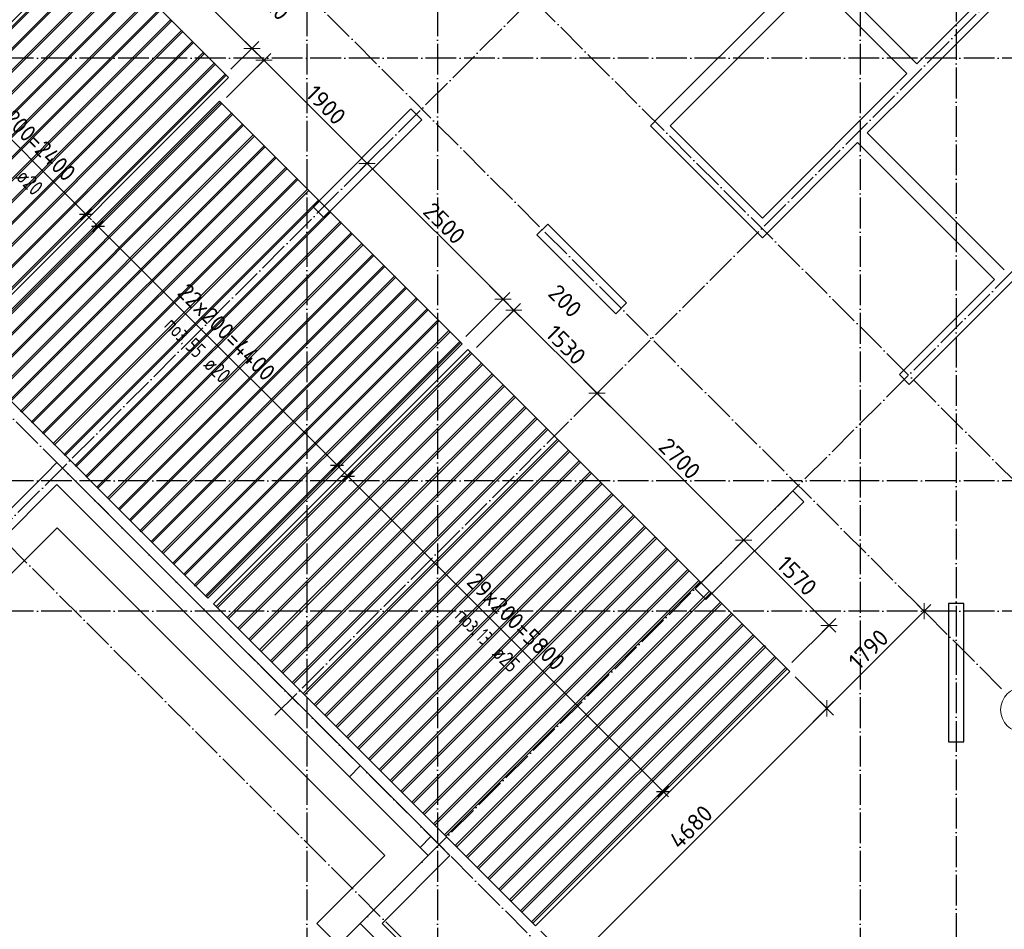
# Model space of a CAD drawing. Header units: millimetres. Extents: x -3483 to 105345, y -283423 to 72284.
# Tile 12 of 155: x 42966 to 55776, y -207438 to -195601. Entities that reach past the tile are written whole.
import ezdxf

# ---------------------------------------------------------------- set-up
doc = ezdxf.new("R2010")
doc.units = ezdxf.units.MM
doc.header["$PDMODE"] = 65
for name, pattern in [('______11', [500, 400, -50, 0, -50]), ('______2', [270, 200, -70]), ('______5', [1100, 800, -100, 100, -100])]:
    doc.linetypes.add(name, pattern=pattern)
doc.layers.add('Арм.стержн.Доп. Арм верхн.зоны Х', color=7, linetype='Continuous', lineweight=35, true_color=0x8c8cff)
doc.layers.add('Осевая линия_ общее', color=7, linetype='______5', lineweight=13, true_color=0xa0a0a0)
for name, color, linetype, lineweight in [('Колонна (1)', 7, 'Continuous', 35), ('Колонна (2)', 7, 'Continuous', 35), ('Размерная линия_ общее', 7, 'Continuous', 13), ('Стена_ общее', 7, 'Continuous', 35), ('Фундамент_ общее', 7, 'Continuous', 35)]:
    doc.layers.add(name, color=color, linetype=linetype, lineweight=lineweight)
doc.styles.add('ISOCPEUR', font='ISOCPEUR')
doc.dimstyles.new('DIMSTYLE_4', dxfattribs={"dimtxt": 220, "dimasz": 250, "dimexe": 0, "dimexo": 0, "dimgap": 110, "dimtad": 2, "dimdec": 0, "dimrnd": 5, "dimzin": 12, "dimdsep": 46, "dimtxsty": 'ISOCPEUR', "dimblk1": 'ALL_ML_STRICH', "dimblk2": 'ALL_ML_STRICH', "dimsah": 1, "dimcen": 0, "dimclrd": 7, "dimclre": 256, "dimclrt": 7, "dimadec": 0, "dimazin": 0, "dimtfac": 1, "dimtdec": 0, "dimtix": 1, "dimtmove": 2, "dimatfit": 3, "dimfxl": 0, "dimtzin": 0, "dimlwd": 0, "dimlwe": -3, "dimarcsym": 0})
doc.dimstyles.new('DIMSTYLE_5', dxfattribs={"dimtxt": 220, "dimasz": 250, "dimexe": 0, "dimexo": 0, "dimgap": 110, "dimtad": 2, "dimdec": 0, "dimrnd": 5, "dimzin": 12, "dimdsep": 46, "dimtxsty": 'ISOCPEUR', "dimblk1": 'ALL_ML_STRICH', "dimblk2": 'ALL_ML_STRICH', "dimsah": 1, "dimcen": 0, "dimclrd": 7, "dimclre": 256, "dimclrt": 7, "dimadec": 0, "dimazin": 0, "dimtfac": 1, "dimtdec": 0, "dimtix": 1, "dimtmove": 2, "dimatfit": 3, "dimfxl": 0, "dimtvp": 1.2, "dimtzin": 0, "dimlwd": 0, "dimlwe": -3, "dimarcsym": 0})

# ---------------------------------------------------------------- blocks, each defined once
blk = doc.blocks.new('СЛОЖНЫЙ_ОБЪЕКТ_5')
at = {"layer": 'Колонна (1)', "color": 9, "lineweight": -3, "true_color": 0xc7c7c7, "transparency": 33554687}
for p, q in [((48055, -196762), (46782, -198035)), ((48196, -196903), (48055, -196762)), ((46923, -198176), (48196, -196903)), ((46782, -198035), (46923, -198176)), ((53026, -201733), (51753, -203006)), ((53167, -201874), (53026, -201733)), ((51894, -203147), (53167, -201874)), ((51753, -203006), (51894, -203147)), ((55050, -203200), (55050, -205000)), ((55250, -203200), (55050, -203200)), ((55250, -205000), (55250, -203200)), ((55050, -205000), (55250, -205000))]:
    blk.add_line(p, q, dxfattribs=at)
at = {"layer": 'Колонна (2)', "color": 9, "lineweight": -3, "true_color": 0xc7c7c7, "transparency": 33554687}
for p, q in [((49836, -198261), (49695, -198402)), ((50862, -199286), (49836, -198261)), ((49695, -198402), (50720, -199428)), ((50720, -199428), (50862, -199286))]:
    blk.add_line(p, q, dxfattribs=at)
at = {"layer": 'Стена_ общее', "color": 9, "linetype": 'Continuous', "lineweight": -3, "true_color": 0xc7c7c7, "transparency": 33554687}
for p, q in [((60295, -194591), (54539, -200347)), ((53181, -194973), (51300, -196854)), ((54638, -196175), (53436, -194973)), ((51427, -196981), (53308, -195100)), ((53308, -195100), (54510, -196302)), ((55741, -195072), (54638, -196175)), ((54638, -196430), (55868, -195199)), ((54510, -196302), (52630, -198183)), ((53994, -197073), (54638, -196430)), ((51300, -196854), (51173, -196981)), ((51173, -196981), (52502, -198310)), ((52630, -198183), (51427, -196981)), ((55776, -198855), (53994, -197073)), ((52630, -198438), (53867, -197200)), ((53867, -197200), (55649, -198982)), ((52502, -198310), (52630, -198438)), ((54411, -200220), (55649, -198982)), ((54539, -200347), (54411, -200220)), ((43310, -201507), (43451, -201365)), ((43451, -201365), (48422, -206336)), ((43310, -201507), (42567, -202249)), ((42567, -202532), (43451, -201648)), ((48281, -206478), (43451, -201648)), ((48564, -206478), (48422, -206336)), ((48281, -206478), (47538, -207220)), ((47680, -207361), (48564, -206478)), ((47397, -207361), (47538, -207220)), ((50286, -210250), (47397, -207361)), ((47680, -207361), (50368, -210050))]:
    blk.add_line(p, q, dxfattribs=at)
at = {"layer": 'Стена_ общее', "color": 9, "linetype": '______2', "lineweight": -3, "true_color": 0xc7c7c7, "transparency": 33554687}
for p, q in [((47397, -205311), (47256, -205452)), ((48175, -206371), (48316, -206230))]:
    blk.add_line(p, q, dxfattribs=at)
blk = doc.blocks.new('ALL_ML_STRICH')
at = {"color": 0, "linetype": 'ByBlock', "lineweight": -2}
for p, q in [((-1, 0), (0.5, 0)), ((-0.3, -0.3), (0.3, 0.3)), ((0, -0.5), (0, 0.5))]:
    blk.add_line(p, q, dxfattribs=at)
blk = doc.blocks.new('*D509')
at = {"layer": 'DEFPOINTS', "color": 7, "linetype": 'Continuous', "lineweight": 13, "transparency": 33554687}
for p in [(52379, -202379), (53497, -203483), (52942, -204038)]:
    blk.add_point(p, dxfattribs=at)
at = {"layer": 'Размерная линия_ общее', "color": 253, "linetype": 'Continuous', "lineweight": -2, "true_color": 0xa0a0a0, "transparency": 33554687}
for p, q in [((52386, -202372), (52386, -202372)), ((53012, -203967), (53497, -203483))]:
    blk.add_line(p, q, dxfattribs=at)
at = {"layer": 'Размерная линия_ общее', "color": 7, "linetype": 'Continuous', "lineweight": -2, "transparency": 33554687}
blk.add_line((53497, -203483), (52386, -202372), dxfattribs=at)
at = {"layer": 'Размерная линия_ общее', "color": 7, "linetype": 'Continuous', "lineweight": 13, "transparency": 33554687, "xscale": 250, "yscale": 250, "zscale": 250}
for p, rotation in [((52386, -202372), 135.0000000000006), ((53497, -203483), 315.0000000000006)]:
    blk.add_blockref('ALL_ML_STRICH', p, dxfattribs=dict(at, rotation=rotation))
at = {"layer": 'Размерная линия_ общее', "color": 7, "linetype": 'Continuous', "lineweight": 13, "transparency": 33554687, "insert": (53078, -202838), "char_height": 220, "width": 880, "attachment_point": 5, "rotation": 315, "style": 'ISOCPEUR'}
blk.add_mtext('\\A1;{1570}', dxfattribs=at)
blk = doc.blocks.new('*D510')
at = {"layer": 'DEFPOINTS', "color": 7, "linetype": 'Continuous', "lineweight": 13, "transparency": 33554687}
for p in [(50473, -200467), (52379, -202379), (52386, -202372)]:
    blk.add_point(p, dxfattribs=at)
at = {"layer": 'Размерная линия_ общее', "color": 253, "linetype": 'Continuous', "lineweight": -2, "true_color": 0xa0a0a0, "transparency": 33554687}
for p, q in [((50477, -200463), (50477, -200463)), ((52386, -202372), (52386, -202372))]:
    blk.add_line(p, q, dxfattribs=at)
at = {"layer": 'Размерная линия_ общее', "color": 7, "linetype": 'Continuous', "lineweight": -2, "transparency": 33554687}
blk.add_line((52386, -202372), (50477, -200463), dxfattribs=at)
at = {"layer": 'Размерная линия_ общее', "color": 7, "linetype": 'Continuous', "lineweight": 13, "transparency": 33554687, "xscale": 250, "yscale": 250, "zscale": 250}
for p, rotation in [((50477, -200463), 135.0000000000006), ((52386, -202372), 315.0000000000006)]:
    blk.add_blockref('ALL_ML_STRICH', p, dxfattribs=dict(at, rotation=rotation))
at = {"layer": 'Размерная линия_ общее', "color": 7, "linetype": 'Continuous', "lineweight": 13, "transparency": 33554687, "insert": (51552, -201312), "char_height": 220, "width": 880, "attachment_point": 5, "rotation": 315, "style": 'ISOCPEUR'}
blk.add_mtext('\\A1;{2700}', dxfattribs=at)
blk = doc.blocks.new('*D511')
at = {"layer": 'DEFPOINTS', "color": 7, "linetype": 'Continuous', "lineweight": 13, "transparency": 33554687}
for p in [(48840, -199937), (50473, -200467), (50477, -200463)]:
    blk.add_point(p, dxfattribs=at)
at = {"layer": 'Размерная линия_ общее', "color": 253, "linetype": 'Continuous', "lineweight": -2, "true_color": 0xa0a0a0, "transparency": 33554687}
for p, q in [((48911, -199866), (49395, -199382)), ((50477, -200463), (50477, -200463))]:
    blk.add_line(p, q, dxfattribs=at)
at = {"layer": 'Размерная линия_ общее', "color": 7, "linetype": 'Continuous', "lineweight": -2, "transparency": 33554687}
blk.add_line((50477, -200463), (49395, -199382), dxfattribs=at)
at = {"layer": 'Размерная линия_ общее', "color": 7, "linetype": 'Continuous', "lineweight": 13, "transparency": 33554687, "xscale": 250, "yscale": 250, "zscale": 250}
for p, rotation in [((49395, -199382), 135.0000000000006), ((50477, -200463), 315.0000000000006)]:
    blk.add_blockref('ALL_ML_STRICH', p, dxfattribs=dict(at, rotation=rotation))
at = {"layer": 'Размерная линия_ общее', "color": 7, "linetype": 'Continuous', "lineweight": 13, "transparency": 33554687, "insert": (50073, -199833), "char_height": 220, "width": 880, "attachment_point": 5, "rotation": 315, "style": 'ISOCPEUR'}
blk.add_mtext('\\A1;{1530}', dxfattribs=at)
blk = doc.blocks.new('*D512')
at = {"layer": 'DEFPOINTS', "color": 7, "linetype": 'Continuous', "lineweight": 13, "transparency": 33554687}
for p in [(49395, -199382), (48699, -199796), (48840, -199937)]:
    blk.add_point(p, dxfattribs=at)
at = {"layer": 'Размерная линия_ общее', "color": 253, "linetype": 'Continuous', "lineweight": -2, "true_color": 0xa0a0a0, "transparency": 33554687}
for p, q in [((48770, -199725), (49254, -199240)), ((48911, -199866), (49395, -199382))]:
    blk.add_line(p, q, dxfattribs=at)
at = {"layer": 'Размерная линия_ общее', "color": 7, "linetype": 'Continuous', "lineweight": -2, "transparency": 33554687}
blk.add_line((49395, -199382), (49254, -199240), dxfattribs=at)
at = {"layer": 'Размерная линия_ общее', "color": 7, "linetype": 'Continuous', "lineweight": 13, "transparency": 33554687, "xscale": 250, "yscale": 250, "zscale": 250}
for p, rotation in [((49254, -199240), 135.0000000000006), ((49395, -199382), 315.0000000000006)]:
    blk.add_blockref('ALL_ML_STRICH', p, dxfattribs=dict(at, rotation=rotation))
at = {"layer": 'Размерная линия_ общее', "color": 7, "linetype": 'Continuous', "lineweight": 13, "transparency": 33554687, "insert": (50062, -199261), "char_height": 220, "width": 660, "attachment_point": 5, "rotation": 315, "style": 'ISOCPEUR'}
blk.add_mtext('\\A1;{200}', dxfattribs=at)
blk = doc.blocks.new('*D513')
at = {"layer": 'DEFPOINTS', "color": 7, "linetype": 'Continuous', "lineweight": 13, "transparency": 33554687}
for p in [(47455, -197503), (49254, -199240), (48699, -199796)]:
    blk.add_point(p, dxfattribs=at)
at = {"layer": 'Размерная линия_ общее', "color": 253, "linetype": 'Continuous', "lineweight": -2, "true_color": 0xa0a0a0, "transparency": 33554687}
for p, q in [((47486, -197472), (47486, -197472)), ((48770, -199725), (49254, -199240))]:
    blk.add_line(p, q, dxfattribs=at)
at = {"layer": 'Размерная линия_ общее', "color": 7, "linetype": 'Continuous', "lineweight": -2, "transparency": 33554687}
blk.add_line((49254, -199240), (47486, -197472), dxfattribs=at)
at = {"layer": 'Размерная линия_ общее', "color": 7, "linetype": 'Continuous', "lineweight": 13, "transparency": 33554687, "xscale": 250, "yscale": 250, "zscale": 250}
for p, rotation in [((47486, -197472), 135.0000000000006), ((49254, -199240), 315.0000000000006)]:
    blk.add_blockref('ALL_ML_STRICH', p, dxfattribs=dict(at, rotation=rotation))
at = {"layer": 'Размерная линия_ общее', "color": 7, "linetype": 'Continuous', "lineweight": 13, "transparency": 33554687, "insert": (48491, -198251), "char_height": 220, "width": 880, "attachment_point": 5, "rotation": 315, "style": 'ISOCPEUR'}
blk.add_mtext('\\A1;{2500}', dxfattribs=at)
blk = doc.blocks.new('*D514')
at = {"layer": 'DEFPOINTS', "color": 7, "linetype": 'Continuous', "lineweight": 13, "transparency": 33554687}
for p in [(45588, -196684), (47455, -197503), (47486, -197472)]:
    blk.add_point(p, dxfattribs=at)
at = {"layer": 'Размерная линия_ общее', "color": 253, "linetype": 'Continuous', "lineweight": -2, "true_color": 0xa0a0a0, "transparency": 33554687}
for p, q in [((45658, -196614), (46143, -196129)), ((47486, -197472), (47486, -197472))]:
    blk.add_line(p, q, dxfattribs=at)
at = {"layer": 'Размерная линия_ общее', "color": 7, "linetype": 'Continuous', "lineweight": -2, "transparency": 33554687}
blk.add_line((47486, -197472), (46143, -196129), dxfattribs=at)
at = {"layer": 'Размерная линия_ общее', "color": 7, "linetype": 'Continuous', "lineweight": 13, "transparency": 33554687, "xscale": 250, "yscale": 250, "zscale": 250}
for p, rotation in [((46143, -196129), 135.0000000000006), ((47486, -197472), 315.0000000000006)]:
    blk.add_blockref('ALL_ML_STRICH', p, dxfattribs=dict(at, rotation=rotation))
at = {"layer": 'Размерная линия_ общее', "color": 7, "linetype": 'Continuous', "lineweight": 13, "transparency": 33554687, "insert": (46951, -196711), "char_height": 220, "width": 880, "attachment_point": 5, "rotation": 315, "style": 'ISOCPEUR'}
blk.add_mtext('\\A1;{1900}', dxfattribs=at)
blk = doc.blocks.new('*D515')
at = {"layer": 'DEFPOINTS', "color": 7, "linetype": 'Continuous', "lineweight": 13, "transparency": 33554687}
for p in [(46143, -196129), (45644, -196317), (45588, -196684)]:
    blk.add_point(p, dxfattribs=at)
at = {"layer": 'Размерная линия_ общее', "color": 253, "linetype": 'Continuous', "lineweight": -2, "true_color": 0xa0a0a0, "transparency": 33554687}
for p, q in [((45715, -196246), (45987, -195974)), ((45658, -196614), (46143, -196129))]:
    blk.add_line(p, q, dxfattribs=at)
at = {"layer": 'Размерная линия_ общее', "color": 7, "linetype": 'Continuous', "lineweight": -2, "transparency": 33554687}
blk.add_line((46143, -196129), (45987, -195974), dxfattribs=at)
at = {"layer": 'Размерная линия_ общее', "color": 7, "linetype": 'Continuous', "lineweight": 13, "transparency": 33554687, "xscale": 250, "yscale": 250, "zscale": 250}
for p, rotation in [((45987, -195974), 135.0000000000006), ((46143, -196129), 315.0000000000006)]:
    blk.add_blockref('ALL_ML_STRICH', p, dxfattribs=dict(at, rotation=rotation))
at = {"layer": 'Размерная линия_ общее', "color": 7, "linetype": 'Continuous', "lineweight": 13, "transparency": 33554687, "insert": (46266, -195395), "char_height": 220, "width": 660, "attachment_point": 5, "rotation": 315, "style": 'ISOCPEUR'}
blk.add_mtext('\\A1;{220}', dxfattribs=at)
blk = doc.blocks.new('*D516')
at = {"layer": 'DEFPOINTS', "color": 7, "linetype": 'Continuous', "lineweight": 13, "transparency": 33554687}
for p in [(43947, -194620), (45987, -195974), (45644, -196317)]:
    blk.add_point(p, dxfattribs=at)
at = {"layer": 'Размерная линия_ общее', "color": 253, "linetype": 'Continuous', "lineweight": -2, "true_color": 0xa0a0a0, "transparency": 33554687}
for p, q in [((44018, -194549), (44290, -194277)), ((45715, -196246), (45987, -195974))]:
    blk.add_line(p, q, dxfattribs=at)
at = {"layer": 'Размерная линия_ общее', "color": 7, "linetype": 'Continuous', "lineweight": -2, "transparency": 33554687}
blk.add_line((45987, -195974), (44290, -194277), dxfattribs=at)
at = {"layer": 'Размерная линия_ общее', "color": 7, "linetype": 'Continuous', "lineweight": 13, "transparency": 33554687, "xscale": 250, "yscale": 250, "zscale": 250}
for p, rotation in [((44290, -194277), 135.0000000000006), ((45987, -195974), 315.0000000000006)]:
    blk.add_blockref('ALL_ML_STRICH', p, dxfattribs=dict(at, rotation=rotation))
at = {"layer": 'Размерная линия_ общее', "color": 7, "linetype": 'Continuous', "lineweight": 13, "transparency": 33554687, "insert": (45252, -195012), "char_height": 220, "width": 880, "attachment_point": 5, "rotation": 315, "style": 'ISOCPEUR'}
blk.add_mtext('\\A1;{2400}', dxfattribs=at)
blk = doc.blocks.new('*D518')
at = {"layer": 'DEFPOINTS', "color": 7, "linetype": 'Continuous', "lineweight": 13, "transparency": 33554687}
for p in [(43467, -194139), (43909, -194581), (40600, -197891)]:
    blk.add_point(p, dxfattribs=at)
at = {"layer": 'Размерная линия_ общее', "color": 7, "linetype": 'Continuous', "lineweight": -2, "transparency": 33554687}
blk.add_line((43467, -194139), (40158, -197449), dxfattribs=at)
at = {"layer": 'Размерная линия_ общее', "color": 253, "linetype": 'Continuous', "lineweight": -2, "true_color": 0xa0a0a0, "transparency": 33554687}
for p, q in [((43838, -194511), (43467, -194139)), ((40529, -197820), (40158, -197449))]:
    blk.add_line(p, q, dxfattribs=at)
at = {"layer": 'Размерная линия_ общее', "color": 7, "linetype": 'Continuous', "lineweight": 13, "transparency": 33554687, "xscale": 250, "yscale": 250, "zscale": 250}
for p, rotation in [((43467, -194139), 44.99999999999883), ((40158, -197449), 224.9999999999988)]:
    blk.add_blockref('ALL_ML_STRICH', p, dxfattribs=dict(at, rotation=rotation))
at = {"layer": 'Размерная линия_ общее', "color": 7, "linetype": 'Continuous', "lineweight": 13, "transparency": 33554687, "insert": (41699, -195681), "char_height": 220, "width": 880, "attachment_point": 5, "rotation": 45, "style": 'ISOCPEUR'}
blk.add_mtext('\\A1;{4680}', dxfattribs=at)
blk = doc.blocks.new('*D519')
at = {"layer": 'DEFPOINTS', "color": 7, "linetype": 'Continuous', "lineweight": 13, "transparency": 33554687}
for p in [(54732, -203298), (54796, -203362), (52987, -204083)]:
    blk.add_point(p, dxfattribs=at)
at = {"layer": 'Размерная линия_ общее', "color": 7, "linetype": 'Continuous', "lineweight": -2, "transparency": 33554687}
blk.add_line((54732, -203298), (53467, -204563), dxfattribs=at)
at = {"layer": 'Размерная линия_ общее', "color": 253, "linetype": 'Continuous', "lineweight": -2, "true_color": 0xa0a0a0, "transparency": 33554687}
for p, q in [((54732, -203298), (54732, -203298)), ((53057, -204154), (53467, -204563))]:
    blk.add_line(p, q, dxfattribs=at)
at = {"layer": 'Размерная линия_ общее', "color": 7, "linetype": 'Continuous', "lineweight": 13, "transparency": 33554687, "xscale": 250, "yscale": 250, "zscale": 250}
for p, rotation in [((54732, -203298), 44.99999999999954), ((53467, -204563), 224.9999999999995)]:
    blk.add_blockref('ALL_ML_STRICH', p, dxfattribs=dict(at, rotation=rotation))
at = {"layer": 'Размерная линия_ общее', "color": 7, "linetype": 'Continuous', "lineweight": 13, "transparency": 33554687, "insert": (54010, -203794), "char_height": 220, "width": 880, "attachment_point": 5, "rotation": 45, "style": 'ISOCPEUR'}
blk.add_mtext('\\A1;{1790}', dxfattribs=at)
blk = doc.blocks.new('*D520')
at = {"layer": 'DEFPOINTS', "color": 7, "linetype": 'Continuous', "lineweight": 13, "transparency": 33554687}
for p in [(52987, -204083), (53467, -204563), (49678, -207393)]:
    blk.add_point(p, dxfattribs=at)
at = {"layer": 'Размерная линия_ общее', "color": 253, "linetype": 'Continuous', "lineweight": -2, "true_color": 0xa0a0a0, "transparency": 33554687}
for p, q in [((53057, -204154), (53467, -204563)), ((49748, -207463), (50157, -207873))]:
    blk.add_line(p, q, dxfattribs=at)
at = {"layer": 'Размерная линия_ общее', "color": 7, "linetype": 'Continuous', "lineweight": -2, "transparency": 33554687}
blk.add_line((53467, -204563), (50157, -207873), dxfattribs=at)
at = {"layer": 'Размерная линия_ общее', "color": 7, "linetype": 'Continuous', "lineweight": 13, "transparency": 33554687, "xscale": 250, "yscale": 250, "zscale": 250}
for p, rotation in [((53467, -204563), 44.99999999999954), ((50157, -207873), 224.9999999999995)]:
    blk.add_blockref('ALL_ML_STRICH', p, dxfattribs=dict(at, rotation=rotation))
at = {"layer": 'Размерная линия_ общее', "color": 7, "linetype": 'Continuous', "lineweight": 13, "transparency": 33554687, "insert": (51699, -206105), "char_height": 220, "width": 880, "attachment_point": 5, "rotation": 45, "style": 'ISOCPEUR'}
blk.add_mtext('\\A1;{4680}', dxfattribs=at)
blk = doc.blocks.new('СЛОЖНЫЙ_ОБЪЕКТ_7')
at = {"layer": 'Осевая линия_ общее', "color": 253, "linetype": '______11', "lineweight": -3, "true_color": 0xa0a0a0, "transparency": 33554687}
for p, q in [((41882, -203076), (57777, -187181)), ((46287, -204653), (60768, -190172)), ((46817, -207941), (62678, -192081)), ((55741, -204307), (44301, -192867)), ((55946, -201641), (48005, -193700)), ((50275, -208189), (42073, -199987)), ((49426, -209037), (42758, -202369))]:
    blk.add_line(p, q, dxfattribs=at)
at = {"layer": 'Осевая линия_ общее', "color": 7, "linetype": 'Continuous', "lineweight": 13, "transparency": 33554687}
blk.add_circle((56020, -204582), 292, dxfattribs=at)

msp = doc.modelspace()

# ---------------------------------------------------------------- linework, layer by layer
at = {"layer": 'Арм.стержн.Доп. Арм верхн.зоны Х', "color": 7, "linetype": 'Continuous', "lineweight": 25, "transparency": 33554687}
for p, q in [((43742.8, -198133.1), (43912.5, -198133.1)), ((43898.3, -198288.7), (44068, -198288.7)), ((47009.6, -201400), (47179.3, -201400)), ((47151, -201541.4), (47320.7, -201541.4)), ((51252.3, -205642.6), (51422, -205642.6))]:
    msp.add_line(p, q, dxfattribs=at)
at = {"layer": 'Арм.стержн.Доп. Арм верхн.зоны Х', "color": 253, "linetype": 'Continuous', "lineweight": -3, "true_color": 0xa0a0a0, "transparency": 33554687}
for p, q in [((43827.6, -198133.1), (43756.9, -198203.9)), ((43827.6, -198133.1), (43898.3, -198062.4)), ((43983.2, -198288.7), (43912.5, -198359.4)), ((43983.2, -198288.7), (44053.9, -198218)), ((47094.5, -201400), (47165.2, -201329.3)), ((47094.5, -201400), (47023.8, -201470.7)), ((47235.9, -201541.4), (47306.6, -201470.7)), ((47235.9, -201541.4), (47165.2, -201612.1)), ((51337.1, -205642.6), (51407.8, -205571.9)), ((51337.1, -205642.6), (51266.4, -205713.3))]:
    msp.add_line(p, q, dxfattribs=at)
at = {"layer": 'Арм.стержн.Доп. Арм верхн.зоны Х', "color": 7, "linetype": 'Continuous', "lineweight": 13, "transparency": 33554687}
for p, q in [((43827.6, -198133.1), (43898.3, -198203.9)), ((43983.2, -198288.7), (43912.5, -198218)), ((47094.5, -201400), (47165.2, -201470.7)), ((47235.9, -201541.4), (47165.2, -201470.7)), ((51337.1, -205642.6), (51407.8, -205713.3))]:
    msp.add_line(p, q, dxfattribs=at)
at = {"layer": 'Арм.стержн.Доп. Арм верхн.зоны Х', "color": 52, "linetype": 'Continuous', "lineweight": 25, "transparency": 33554687}
for points in [[(43908.9, -194581.4), (40599.7, -197890.6), (42373.1, -199664), (45682.4, -196354.8), (43908.9, -194581.4)], [(48722.9, -199819.6), (45413.7, -203128.9), (42254.3, -199969.5), (45563.6, -196660.2), (48722.9, -199819.6)], [(48795.1, -199891.7), (45485.8, -203201), (49677.5, -207392.7), (52986.8, -204083.5), (48795.1, -199891.7)]]:
    msp.add_lwpolyline(points, dxfattribs=at)
at = {"layer": 'Арм.стержн.Доп. Арм верхн.зоны Х', "color": 240, "linetype": 'Continuous', "lineweight": 25, "transparency": 33554687}
for points in [[(43954.2, -194626.6), (40644.9, -197935.9), (40630.8, -197921.7), (43940.1, -194612.5), (43954.2, -194626.6)], [(44095.6, -194768), (40786.4, -198077.3), (40772.2, -198063.1), (44081.5, -194753.9), (44095.6, -194768)], [(44237, -194909.5), (40927.8, -198218.7), (40913.6, -198204.6), (44222.9, -194895.3), (44237, -194909.5)], [(44378.5, -195050.9), (41069.2, -198360.1), (41055.1, -198346), (44364.3, -195036.7), (44378.5, -195050.9)], [(44519.9, -195192.3), (41210.6, -198501.6), (41196.5, -198487.4), (44505.7, -195178.2), (44519.9, -195192.3)], [(44661.3, -195333.7), (41352, -198643), (41337.9, -198628.8), (44647.2, -195319.6), (44661.3, -195333.7)], [(44802.7, -195475.1), (41493.5, -198784.4), (41479.3, -198770.3), (44788.6, -195461), (44802.7, -195475.1)], [(44944.1, -195616.6), (41634.9, -198925.8), (41620.7, -198911.7), (44930, -195602.4), (44944.1, -195616.6)], [(45085.6, -195758), (41776.3, -199067.2), (41762.2, -199053.1), (45071.4, -195743.8), (45085.6, -195758)], [(45227, -195899.4), (41917.7, -199208.7), (41903.6, -199194.5), (45212.8, -195885.3), (45227, -195899.4)], [(45368.4, -196040.8), (42059.2, -199350.1), (42045, -199335.9), (45354.3, -196026.7), (45368.4, -196040.8)], [(45509.8, -196182.2), (42200.6, -199491.5), (42186.4, -199477.4), (45495.7, -196168.1), (45509.8, -196182.2)], [(45651.3, -196323.7), (42342, -199632.9), (42327.9, -199618.8), (45637.1, -196309.5), (45651.3, -196323.7)], [(45594.7, -196691.4), (42285.4, -200000.6), (42271.3, -199986.5), (45580.5, -196677.2), (45594.7, -196691.4)], [(45736.1, -196832.8), (42426.8, -200142), (42412.7, -200127.9), (45722, -196818.6), (45736.1, -196832.8)], [(45877.5, -196974.2), (42568.3, -200283.5), (42554.1, -200269.3), (45863.4, -196960.1), (45877.5, -196974.2)], [(46019, -197115.6), (42709.7, -200424.9), (42695.5, -200410.7), (46004.8, -197101.5), (46019, -197115.6)], [(46160.4, -197257), (42851.1, -200566.3), (42837, -200552.2), (46146.2, -197242.9), (46160.4, -197257)], [(46301.8, -197398.5), (42992.5, -200707.7), (42978.4, -200693.6), (46287.7, -197384.3), (46301.8, -197398.5)], [(46443.2, -197539.9), (43134, -200849.2), (43119.8, -200835), (46429.1, -197525.7), (46443.2, -197539.9)], [(46584.6, -197681.3), (43275.4, -200990.6), (43261.2, -200976.4), (46570.5, -197667.2), (46584.6, -197681.3)], [(46726.1, -197822.7), (43416.8, -201132), (43402.7, -201117.9), (46711.9, -197808.6), (46726.1, -197822.7)], [(46867.5, -197964.2), (43558.2, -201273.4), (43544.1, -201259.3), (46853.3, -197950), (46867.5, -197964.2)], [(47008.9, -198105.6), (43699.6, -201414.8), (43685.5, -201400.7), (46994.8, -198091.4), (47008.9, -198105.6)], [(47150.3, -198247), (43841.1, -201556.3), (43826.9, -201542.1), (47136.2, -198232.9), (47150.3, -198247)], [(47291.7, -198388.4), (43982.5, -201697.7), (43968.3, -201683.5), (47277.6, -198374.3), (47291.7, -198388.4)], [(47433.2, -198529.8), (44123.9, -201839.1), (44109.8, -201825), (47419, -198515.7), (47433.2, -198529.8)], [(47574.6, -198671.3), (44265.3, -201980.5), (44251.2, -201966.4), (47560.4, -198657.1), (47574.6, -198671.3)], [(47716, -198812.7), (44406.7, -202121.9), (44392.6, -202107.8), (47701.9, -198798.5), (47716, -198812.7)], [(47857.4, -198954.1), (44548.2, -202263.4), (44534, -202249.2), (47843.3, -198940), (47857.4, -198954.1)], [(47998.8, -199095.5), (44689.6, -202404.8), (44675.4, -202390.6), (47984.7, -199081.4), (47998.8, -199095.5)], [(48140.3, -199236.9), (44831, -202546.2), (44816.9, -202532.1), (48126.1, -199222.8), (48140.3, -199236.9)], [(48281.7, -199378.4), (44972.4, -202687.6), (44958.3, -202673.5), (48267.6, -199364.2), (48281.7, -199378.4)], [(48423.1, -199519.8), (45113.9, -202829), (45099.7, -202814.9), (48409, -199505.6), (48423.1, -199519.8)], [(48564.5, -199661.2), (45255.3, -202970.5), (45241.1, -202956.3), (48550.4, -199647.1), (48564.5, -199661.2)], [(48706, -199802.6), (45396.7, -203111.9), (45382.6, -203097.7), (48691.8, -199788.5), (48706, -199802.6)]]:
    msp.add_lwpolyline(points, dxfattribs=at)
at = {"layer": 'Арм.стержн.Доп. Арм верхн.зоны Х', "color": 7, "linetype": 'Continuous', "lineweight": 13, "transparency": 33554687}
for points in [[(42130.6, -196436.1), (42318, -196623.5), (42318, -196623.5), (43827.6, -198133.1)], [(43983.2, -198288.7), (44854.4, -199159.9), (44854.4, -199159.9), (47094.5, -201400)], [(47235.9, -201541.4), (48617.6, -202923.1), (48617.6, -202923.1), (51337.1, -205642.6)]]:
    msp.add_lwpolyline(points, dxfattribs=at)
at = {"layer": 'Арм.стержн.Доп. Арм верхн.зоны Х', "color": 40, "linetype": 'Continuous', "lineweight": 25, "transparency": 33554687}
for points in [[(48849.1, -199945.8), (45539.9, -203255.1), (45522.2, -203237.4), (48831.5, -199928.1), (48849.1, -199945.8)], [(48990.6, -200087.2), (45681.3, -203396.5), (45663.6, -203378.8), (48972.9, -200069.6), (48990.6, -200087.2)], [(49132, -200228.7), (45822.7, -203537.9), (45805.1, -203520.2), (49114.3, -200211), (49132, -200228.7)], [(49273.4, -200370.1), (45964.1, -203679.3), (45946.5, -203661.7), (49255.7, -200352.4), (49273.4, -200370.1)], [(49414.8, -200511.5), (46105.6, -203820.8), (46087.9, -203803.1), (49397.2, -200493.8), (49414.8, -200511.5)], [(49556.3, -200652.9), (46247, -203962.2), (46229.3, -203944.5), (49538.6, -200635.3), (49556.3, -200652.9)], [(49697.7, -200794.3), (46388.4, -204103.6), (46370.7, -204085.9), (49680, -200776.7), (49697.7, -200794.3)], [(49839.1, -200935.8), (46529.8, -204245), (46512.2, -204227.4), (49821.4, -200918.1), (49839.1, -200935.8)], [(49980.5, -201077.2), (46671.3, -204386.5), (46653.6, -204368.8), (49962.8, -201059.5), (49980.5, -201077.2)], [(50121.9, -201218.6), (46812.7, -204527.9), (46795, -204510.2), (50104.3, -201200.9), (50121.9, -201218.6)], [(50263.4, -201360), (46954.1, -204669.3), (46936.4, -204651.6), (50245.7, -201342.4), (50263.4, -201360)], [(50404.8, -201501.5), (47095.5, -204810.7), (47077.8, -204793), (50387.1, -201483.8), (50404.8, -201501.5)], [(50546.2, -201642.9), (47236.9, -204952.1), (47219.3, -204934.5), (50528.5, -201625.2), (50546.2, -201642.9)], [(50687.6, -201784.3), (47378.4, -205093.6), (47360.7, -205075.9), (50669.9, -201766.6), (50687.6, -201784.3)], [(50829, -201925.7), (47519.8, -205235), (47502.1, -205217.3), (50811.4, -201908), (50829, -201925.7)], [(50970.5, -202067.1), (47661.2, -205376.4), (47643.5, -205358.7), (50952.8, -202049.5), (50970.5, -202067.1)], [(51111.9, -202208.6), (47802.6, -205517.8), (47784.9, -205500.1), (51094.2, -202190.9), (51111.9, -202208.6)], [(51253.3, -202350), (47944, -205659.2), (47926.4, -205641.6), (51235.6, -202332.3), (51253.3, -202350)], [(51394.7, -202491.4), (48085.5, -205800.7), (48067.8, -205783), (51377.1, -202473.7), (51394.7, -202491.4)], [(51536.2, -202632.8), (48226.9, -205942.1), (48209.2, -205924.4), (51518.5, -202615.1), (51536.2, -202632.8)], [(51677.6, -202774.2), (48368.3, -206083.5), (48350.6, -206065.8), (51659.9, -202756.6), (51677.6, -202774.2)], [(51819, -202915.7), (48509.7, -206224.9), (48492.1, -206207.3), (51801.3, -202898), (51819, -202915.7)], [(51960.4, -203057.1), (48651.2, -206366.4), (48633.5, -206348.7), (51942.7, -203039.4), (51960.4, -203057.1)], [(52101.8, -203198.5), (48792.6, -206507.8), (48774.9, -206490.1), (52084.2, -203180.8), (52101.8, -203198.5)], [(52243.3, -203339.9), (48934, -206649.2), (48916.3, -206631.5), (52225.6, -203322.3), (52243.3, -203339.9)], [(52384.7, -203481.4), (49075.4, -206790.6), (49057.7, -206772.9), (52367, -203463.7), (52384.7, -203481.4)], [(52526.1, -203622.8), (49216.8, -206932), (49199.2, -206914.4), (52508.4, -203605.1), (52526.1, -203622.8)], [(52667.5, -203764.2), (49358.3, -207073.5), (49340.6, -207055.8), (52649.8, -203746.5), (52667.5, -203764.2)], [(52808.9, -203905.6), (49499.7, -207214.9), (49482, -207197.2), (52791.3, -203887.9), (52808.9, -203905.6)], [(52950.4, -204047), (49641.1, -207356.3), (49623.4, -207338.6), (52932.7, -204029.4), (52950.4, -204047)]]:
    msp.add_lwpolyline(points, dxfattribs=at)
at = {"layer": 'Осевая линия_ общее', "color": 253, "linetype": '______11', "lineweight": -3, "true_color": 0xa0a0a0, "transparency": 33554687}
for p, q in [((46700, -163410), (46700, -212827.9)), ((48400, -163410), (48400, -212827.9)), ((53900, -163410), (53900, -212827.9)), ((55150, -169220), (55150, -212827.9)), ((65150, -196100), (37142.2, -196100)), ((65150, -201600), (37142.2, -201600)), ((65150, -203300), (37142.2, -203300))]:
    msp.add_line(p, q, dxfattribs=at)
at = {"layer": 'Фундамент_ общее', "color": 7, "lineweight": 25, "transparency": 33554687}
for p, q in [((43451.3, -202213.7), (42567.4, -203097.6)), ((47715.2, -206477.6), (43451.3, -202213.7)), ((46831.3, -207361.4), (47715.2, -206477.6)), ((50119.9, -210650), (46831.3, -207361.4))]:
    msp.add_line(p, q, dxfattribs=at)
at = {"layer": 'Фундамент_ общее', "color": 7, "linetype": 'Continuous', "lineweight": 25, "transparency": 33554687}
for p, q in [((43451.3, -202213.7), (42567.4, -203097.6)), ((47715.2, -206477.6), (43451.3, -202213.7)), ((46831.3, -207361.4), (47715.2, -206477.6)), ((50119.9, -210650), (46831.3, -207361.4))]:
    msp.add_line(p, q, dxfattribs=at)

# ---------------------------------------------------------------- block references
at = {"layer": 'Осевая линия_ общее', "color": 253, "linetype": '______11', "lineweight": -3, "true_color": 0xa0a0a0, "transparency": 33554687}
msp.add_blockref('СЛОЖНЫЙ_ОБЪЕКТ_7', (0, 0), dxfattribs=at)
at = {"layer": 'Стена_ общее', "color": 9, "linetype": 'Continuous', "lineweight": -3, "true_color": 0xc7c7c7, "transparency": 33554687}
msp.add_blockref('СЛОЖНЫЙ_ОБЪЕКТ_5', (0, 0), dxfattribs=at)

# ---------------------------------------------------------------- texts
at = {"layer": 'Арм.стержн.Доп. Арм верхн.зоны Х', "color": 7, "linetype": 'Continuous', "lineweight": 13, "transparency": 33554687, "char_height": 220, "attachment_point": 7, "rotation": 315, "style": 'ISOCPEUR'}
for s, insert, width in [('\\W0.95;12x200=2400', (42466.5, -196630.5), 1775.242), ('\\W0.97;22x200=4400', (45002.8, -199166.9), 1843.941), ('\\W0.97;29x200=5800', (48766.1, -202930.2), 1799.783)]:
    msp.add_mtext(s, dxfattribs=dict(at, insert=insert, width=width))
at = {"layer": 'Арм.стержн.Доп. Арм верхн.зоны Х', "color": 7, "linetype": 'Continuous', "lineweight": 25, "transparency": 33554687, "char_height": 200, "attachment_point": 7, "rotation": 315, "style": 'ISOCPEUR'}
for s, insert, width in [('\\W0.79; ø20 ', (42833.1, -197591.2), 661.987), ('\\W0.77;поз.', (44832.4, -199590.5), 468.039), ('\\W0.73;55', (45109.4, -199867.5), 306.007), ('\\W0.79; ø20 ', (45274.4, -200032.4), 661.987), ('\\W0.77;поз.', (48612.8, -203374.1), 468.039), ('\\W0.62;13', (48889.7, -203651.1), 262.378), ('\\W0.79; ø25 ', (49031.2, -203792.5), 661.987)]:
    msp.add_mtext(s, dxfattribs=dict(at, insert=insert, width=width))

# ---------------------------------------------------------------- dimensions: what is measured, and where the dimension line sits
at = {"layer": 'Размерная линия_ общее', "color": 7, "linetype": 'Continuous', "lineweight": 13, "transparency": 33554687}
for base, p1, p2, angle, dimstyle, picture, middle in [((40157.6, -197448.6), (43838.2, -194510.6), (40529, -197819.9), 225, 'DIMSTYLE_4', '*D518', (41699.1, -195680.8)), ((44290.2, -194276.5), (45714.9, -196245.9), (44017.8, -194548.8), 135, 'DIMSTYLE_4', '*D516', (45251.8, -195011.9)), ((45987.2, -195973.6), (45658.3, -196613.6), (45714.9, -196245.9), 135, 'DIMSTYLE_5', '*D515', (46266.2, -195394.8)), ((46142.8, -196129.1), (47485.8, -197472.1), (45658.3, -196613.6), 135, 'DIMSTYLE_4', '*D514', (46950.7, -196710.8)), ((47485.8, -197472.1), (48769.6, -199724.9), (47485.8, -197472.1), 135, 'DIMSTYLE_4', '*D513', (48490.8, -198250.9)), ((49254, -199240.4), (48911, -199866.3), (48769.6, -199724.9), 135, 'DIMSTYLE_5', '*D512', (50062.1, -199261.3)), ((49395.5, -199381.8), (50476.8, -200463.2), (48911, -199866.3), 135, 'DIMSTYLE_4', '*D511', (50072.6, -199832.7)), ((50476.8, -200463.2), (52386, -202372.4), (50476.8, -200463.2), 135, 'DIMSTYLE_4', '*D510', (51552.3, -201312.4)), ((52386, -202372.4), (53012.2, -203967.5), (52386, -202372.4), 135, 'DIMSTYLE_4', '*D509', (53077.8, -202837.9)), ((53466.6, -204563.3), (54732, -203297.9), (53057.5, -204154.2), 225, 'DIMSTYLE_4', '*D519', (54009.5, -203794.2)), ((50157.4, -207872.6), (53057.5, -204154.2), (49748.2, -207463.4), 225, 'DIMSTYLE_4', '*D520', (51698.9, -206104.8))]:
    dim = msp.add_linear_dim(base=base, p1=p1, p2=p2, angle=angle, dimstyle=dimstyle, override={"dimpost": '<>', "dimclrd": 7, "dimclre": 253, "dimclrt": 7, "dimlwd": 0, "dimlwe": 65533}, dxfattribs=at)
    dim.commit()
    dim.dimension.update_dxf_attribs({"geometry": picture, "text_midpoint": middle, "dimtype": 160})

doc.saveas('drawing.dxf')
